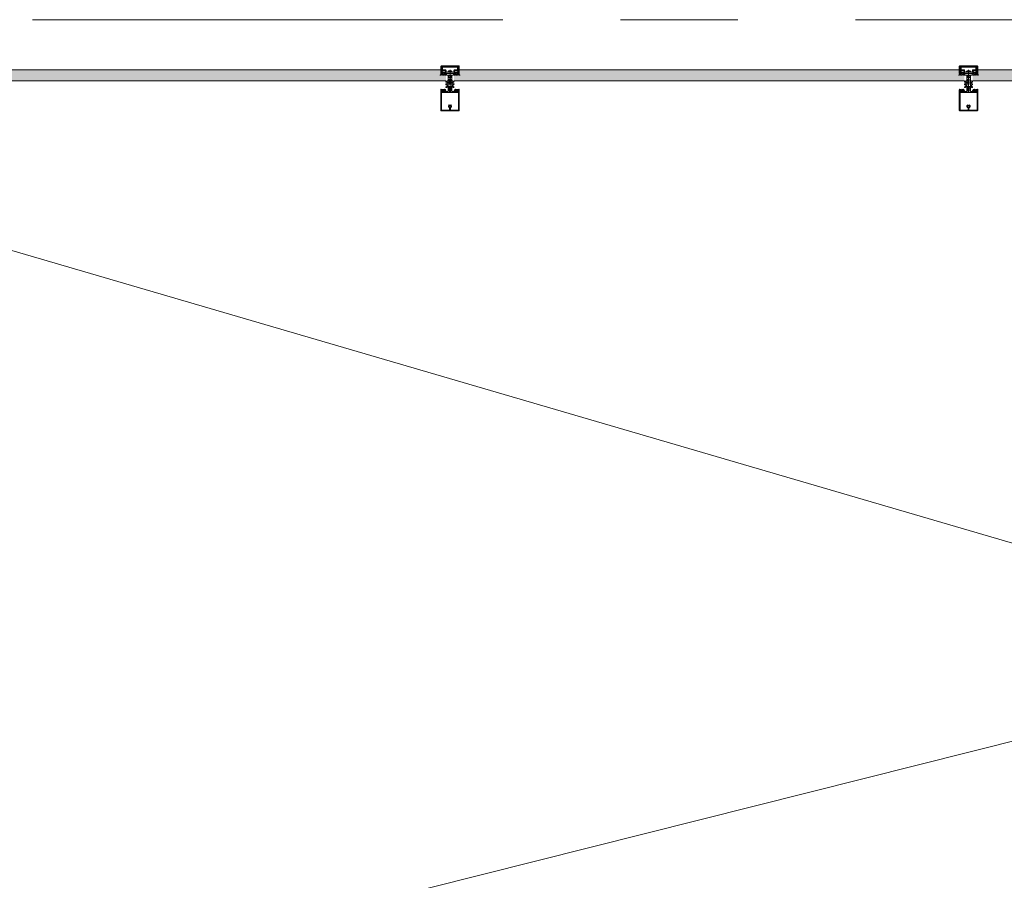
# Model space of a CAD drawing. Header units: centimetres. Extents: x -1737 to 22393, y -8842 to 3838.
# Tile 164 of 174: x 771 to 1037, y 3301 to 3533. Entities that reach past the tile are written whole.
import ezdxf

# ---------------------------------------------------------------- set-up
doc = ezdxf.new("R2010")
doc.units = ezdxf.units.CM
doc.linetypes.add('Oś', pattern=[222.25, 127, -31.75, 31.75, -31.75])
for name, color, linetype, lineweight in [('A-DETL-GENF', 92, 'Continuous', 9), ('A-DETL-THIN', 151, 'Continuous', 9), ('A-GLAZ-CURT', 52, 'Continuous', 13), ('A-GLAZ-CWMG', 51, 'Continuous', 13), ('S-GRID', 1, 'Continuous', 13)]:
    doc.layers.add(name, color=color, linetype=linetype, lineweight=lineweight)

# ---------------------------------------------------------------- blocks, each defined once
blk = doc.blocks.new('System Panel - Glazed-2597838-3_piętro I __3_90 m_ - stan projektowany')
at = {"layer": 'A-GLAZ-CURT', "lineweight": 9}
blk.add_hatch(color=253, dxfattribs=at).paths.add_polyline_path([(68.9, -1.5), (68.9, 0), (67.5, 0), (67.5, 1.5), (-67.5, 1.5), (-67.5, 0), (-68.9, 0), (-68.9, -1.5), (67.5, -1.5)], flags=0)
for p, q in [((67.5, 1.5), (-67.5, 1.5)), ((-68.9, -1.5), (68.9, -1.5))]:
    blk.add_line(p, q, dxfattribs=at)
blk = doc.blocks.new('Rectangular Mullion - SI_CovCap-20mm_Tran-55mm-2281819-3_piętro I __3_90 m_ - stan projektowany')
at = {"layer": 'A-DETL-GENF'}
for p, q in [((-2.5, 9.45), (-2.5, 7.8)), ((-2.5, 9.39), (-2.5, 4.79)), ((2.37, 9.6), (-2.35, 9.6)), ((-2.29, 9.39), (-2.29, 4.79)), ((-0.12, 8.61), (-0.12, 8.55)), ((-0.12, 8.25), (-0.12, 8.13)), ((-0.1, 8.88), (-0.1, 9.34)), ((0.1, 9.34), (0.1, 8.88)), ((0.12, 8.55), (0.12, 8.61)), ((0.12, 8.13), (0.12, 8.25)), ((2.29, 9.39), (2.29, 4.79)), ((2.5, 7.8), (2.5, 9.45)), ((2.5, 9.39), (2.5, 4.79)), ((-2.35, 3.92), (-2.48, 3.92)), ((-2.37, 3.8), (-2.47, 3.8)), ((-2.09, 4.03), (-2.31, 3.93)), ((-2.26, 4.33), (-2.14, 4.43)), ((-2.22, 4.26), (-2.26, 4.28)), ((-1.9, 3.92), (-2.05, 3.86)), ((-2.04, 4.28), (-1.72, 4.28)), ((-2.02, 4.42), (-2.01, 4.41)), ((-1.98, 4.39), (-1.78, 4.39)), ((-1.72, 4.08), (-1.94, 4.08)), ((-1.8, 3.81), (-1.84, 3.9)), ((-1.74, 4.41), (-1.74, 4.42)), ((-1.7, 3.9), (-1.74, 3.81)), ((-1.67, 4.24), (-1.67, 4.13)), ((-1.62, 4.43), (-1.5, 4.33)), ((-1.58, 3.81), (-1.62, 3.9)), ((-1.5, 4.28), (-1.54, 4.26)), ((-1.48, 3.9), (-1.52, 3.82)), ((-1.35, 3.81), (-1.4, 3.9)), ((-0.78, 2.94), (-1.04, 3.09)), ((-0.91, 3.3), (-0.53, 3.08)), ((-0.75, 2.57), (-0.75, 2.89)), ((-0.5, 4.28), (-0.5, 3.15)), ((-0.5, 3.04), (-0.5, 1.52)), ((-0.45, 3.1), (-0.35, 3.1)), ((-0.21, 3.93), (-0.19, 3.94)), ((-0.19, 3.89), (-0.21, 3.91)), ((-0.18, 3.96), (-0.18, 4.1)), ((-0.08, 4.27), (-0.05, 4.28)), ((0, -1.48), (0, 4.68)), ((0.07, 4.27), (0.05, 4.28)), ((0.17, 3.96), (0.17, 4.1)), ((0.21, 3.93), (0.18, 3.94)), ((0.18, 3.89), (0.21, 3.91)), ((0.37, 3.1), (0.45, 3.1)), ((0.5, 3.15), (0.5, 4.28)), ((0.5, 3.04), (0.5, 1.52)), ((0.91, 3.3), (0.52, 3.08)), ((0.75, 2.57), (0.75, 2.89)), ((0.77, 2.94), (1.04, 3.09)), ((1.35, 3.81), (1.4, 3.9)), ((1.48, 3.9), (1.52, 3.82)), ((1.62, 4.43), (1.5, 4.33)), ((1.5, 4.28), (1.54, 4.26)), ((1.58, 3.81), (1.62, 3.9)), ((1.67, 4.24), (1.67, 4.13)), ((1.7, 3.9), (1.74, 3.81)), ((2.04, 4.28), (1.72, 4.28)), ((1.72, 4.08), (1.94, 4.08)), ((1.74, 4.41), (1.74, 4.42)), ((1.98, 4.39), (1.78, 4.39)), ((1.8, 3.81), (1.84, 3.9)), ((1.9, 3.92), (2.05, 3.86)), ((2.02, 4.42), (2.01, 4.41)), ((2.09, 4.03), (2.31, 3.93)), ((2.26, 4.33), (2.14, 4.43)), ((2.22, 4.26), (2.26, 4.28)), ((2.35, 3.92), (2.48, 3.92)), ((2.37, 3.8), (2.47, 3.8)), ((-0.78, 2.21), (-1.04, 2.36)), ((-0.76, 1.47), (-1.04, 1.63)), ((-0.91, 2.57), (-0.83, 2.52)), ((-0.91, 1.85), (-0.83, 1.8)), ((-0.75, 1.84), (-0.75, 2.16)), ((-0.55, 1.47), (-0.74, 1.47)), ((-0.3, 0.5), (-0.3, 0.28)), ((0.3, 0.5), (0.3, 0.28)), ((0.55, 1.47), (0.74, 1.47)), ((0.75, 1.84), (0.75, 2.16)), ((0.76, 1.47), (1.04, 1.63)), ((0.77, 2.21), (1.04, 2.36)), ((0.91, 2.57), (0.82, 2.52)), ((0.91, 1.85), (0.82, 1.8)), ((-2.6, 0), (-2.69, 0)), ((2.35, -2.5), (-2.35, -2.5)), ((-2.34, -1.03), (-2.15, -1.46)), ((-2.32, -1.59), (-2.04, -1.59)), ((-2.18, -0.02), (-2.26, -0.17)), ((2.13, -2.19), (-2.14, -2.19)), ((-2.06, -1.25), (-2.13, -1.09)), ((-2.13, -2.34), (2.12, -2.34)), ((-2.07, -0.1), (-2.12, -0.02)), ((-2.1, -1.49), (-1.14, -1.49)), ((-1.88, -0.42), (-2.01, -0.42)), ((-2.01, -0.48), (-1.95, -0.48)), ((-1.96, -0.02), (-2, -0.1)), ((-1.98, -0.31), (-1.95, -0.36)), ((-1.98, -0.75), (-1.9, -0.85)), ((-1.34, -1.31), (-1.96, -1.31)), ((-1.85, -0.1), (-1.9, -0.02)), ((-1.84, -0.69), (-1.84, -0.57)), ((-1.83, -0.38), (-1.83, -0.36)), ((-1.74, -0.02), (-1.79, -0.1)), ((-1.79, -0.34), (-1.77, -0.35)), ((-1.79, -0.52), (-1.76, -0.52)), ((-1.67, -0.74), (-1.79, -0.74)), ((-1.74, -0.54), (-1.64, -0.7)), ((-1.72, -0.33), (-1.72, -0.32)), ((-1.72, -0.8), (-1.48, -0.8)), ((-1.63, -0.1), (-1.68, -0.02)), ((-1.67, -0.31), (-1.65, -0.32)), ((-1.6, -0.32), (-1.6, -0.3)), ((-1.52, -0.02), (-1.57, -0.1)), ((-1.56, -0.7), (-1.46, -0.54)), ((-1.55, -0.31), (-1.54, -0.32)), ((-1.41, -0.74), (-1.53, -0.74)), ((-1.49, -0.33), (-1.48, -0.32)), ((-1.41, -0.1), (-1.46, -0.02)), ((-1.44, -0.52), (-1.41, -0.52)), ((-1.43, -0.34), (-1.42, -0.36)), ((-1.38, -0.37), (-1.37, -0.37)), ((-1.36, -0.57), (-1.36, -0.69)), ((-1.3, -0.02), (-1.35, -0.1)), ((-1.3, -0.85), (-1.22, -0.75)), ((-1.25, -0.48), (-1.18, -0.48)), ((-1.2, -0.1), (-1.24, -0.02)), ((-1.07, -0.02), (-1.12, -0.1)), ((-1.09, -1.45), (-0.98, -0.84)), ((-0.95, -0.82), (-0.03, -0.82)), ((0.41, -1.04), (-0.41, -1.04)), ((-0.22, -1.18), (0.23, -1.18)), ((0.02, -0.82), (0.95, -0.82)), ((0.98, -0.84), (1.09, -1.45)), ((1.07, -0.02), (1.12, -0.1)), ((1.14, -1.49), (2.1, -1.49)), ((1.25, -0.48), (1.18, -0.48)), ((1.2, -0.1), (1.24, -0.02)), ((1.3, -0.85), (1.22, -0.75)), ((1.3, -0.02), (1.35, -0.1)), ((1.96, -1.31), (1.34, -1.31)), ((1.36, -0.57), (1.36, -0.69)), ((1.38, -0.37), (1.37, -0.37)), ((1.41, -0.1), (1.46, -0.02)), ((1.44, -0.52), (1.41, -0.52)), ((1.41, -0.74), (1.53, -0.74)), ((1.43, -0.34), (1.42, -0.36)), ((1.56, -0.7), (1.46, -0.54)), ((1.49, -0.33), (1.48, -0.32)), ((1.72, -0.8), (1.48, -0.8)), ((1.52, -0.02), (1.57, -0.1)), ((1.55, -0.31), (1.54, -0.32)), ((1.6, -0.32), (1.6, -0.3)), ((1.63, -0.1), (1.68, -0.02)), ((1.74, -0.54), (1.64, -0.7)), ((1.67, -0.31), (1.65, -0.32)), ((1.67, -0.74), (1.79, -0.74)), ((1.72, -0.33), (1.72, -0.32)), ((1.74, -0.02), (1.79, -0.1)), ((1.79, -0.52), (1.76, -0.52)), ((1.79, -0.34), (1.77, -0.35)), ((1.83, -0.38), (1.83, -0.36)), ((1.84, -0.69), (1.84, -0.57)), ((1.85, -0.1), (1.9, -0.02)), ((1.88, -0.42), (2.01, -0.42)), ((1.98, -0.75), (1.9, -0.85)), ((1.98, -0.31), (1.95, -0.36)), ((2.01, -0.48), (1.95, -0.48)), ((1.96, -0.02), (2, -0.1)), ((2.04, -1.59), (2.32, -1.59)), ((2.13, -1.09), (2.06, -1.25)), ((2.07, -0.1), (2.12, -0.02)), ((2.15, -1.46), (2.34, -1.03)), ((2.18, -0.02), (2.26, -0.17)), ((2.6, 0), (2.69, 0))]:
    blk.add_line(p, q, dxfattribs=at)
at = {"layer": 'A-DETL-GENF', "flags": 128}
for points in [[(-0.15, 9.39), (-2.29, 9.39), (-2.29, 7.8)], [(2.29, 7.8), (2.29, 9.39), (0.15, 9.39)], [(-2.5, 4.9), (-2.5, 4.1), (-2.31, 4.1), (-2.23, 4.18), (-2.23, 4.24), (-2.35, 4.24), (-2.35, 4.47), (-1.91, 4.47)], [(-2.5, 3.94), (-2.5, 4.08), (-2.3, 4.08), (-2.25, 4.07)], [(-2.29, 4.9), (-2.29, 4.7), (2.29, 4.7), (2.29, 4.9)], [(-1.86, 4.47), (-1.41, 4.47), (-1.41, 4.24), (-1.53, 4.24), (-1.53, 4.18), (-1.45, 4.1), (-1.09, 4.1), (-1.09, 4.22), (-1.21, 4.22), (-1.21, 4.43), (-0.65, 4.43)], [(-1.51, 4.07), (-1.46, 4.08), (-1.26, 4.08), (-1.26, 3.89), (-1.3, 3.81)], [(-0.2, 0.11), (-0.2, 0), (-0.5, 0), (-0.5, 3.07), (-0.18, 3.07), (-0.18, 3.88)], [(-0.26, 0.58), (0, 0.8), (0, 1.1), (-0.2, 1.1), (-0.2, 1.3), (-0.1, 1.3), (-0.1, 1.46), (-0.2, 1.46), (-0.2, 1.66), (0, 1.66), (0, 1.83), (-0.2, 1.83), (-0.2, 2.03), (-0.1, 2.03), (-0.1, 2.2), (-0.2, 2.2), (-0.2, 2.4), (0, 2.4), (0, 4.3), (0, 2.4), (0.2, 2.4), (0.2, 2.2), (0.1, 2.2), (0.1, 2.03), (0.2, 2.03), (0.2, 1.83), (0, 1.83), (0, 1.66), (0.2, 1.66), (0.2, 1.46), (0.1, 1.46), (0.1, 1.3), (0.2, 1.3), (0.2, 1.1), (0, 1.1), (0, 0.8), (0.26, 0.58)], [(-0.25, 3.2), (-0.25, 3.29), (-0.2, 3.32), (-0.2, 3.44), (-0.25, 3.47), (-0.2, 3.5), (-0.2, 3.62), (-0.25, 3.65), (-0.2, 3.68), (-0.2, 3.8), (-0.25, 3.83), (-0.2, 3.86), (-0.2, 3.98), (-0.25, 4.01), (-0.2, 4.04), (-0.2, 4.16), (-0.25, 4.19), (-0.2, 4.22), (-0.2, 4.25), (-0.09, 4.45)], [(0.09, 4.45), (0.2, 4.25), (0.2, 4.13), (0.25, 4.1), (0.2, 4.07), (0.2, 3.95), (0.25, 3.92), (0.2, 3.89), (0.2, 3.77), (0.25, 3.74), (0.2, 3.71), (0.2, 3.59), (0.25, 3.56), (0.2, 3.53), (0.2, 3.41), (0.25, 3.38), (0.2, 3.35), (0.2, 3.23), (0.25, 3.2)], [(0.2, 0.11), (0.2, 0), (0.5, 0), (0.5, 3.07), (0.17, 3.07), (0.17, 3.88)], [(0.65, 4.43), (1.21, 4.43), (1.21, 4.22), (1.09, 4.22), (1.09, 4.1), (1.45, 4.1), (1.53, 4.18), (1.53, 4.24), (1.41, 4.24), (1.41, 4.47), (1.85, 4.47)], [(1.51, 4.07), (1.46, 4.08), (1.26, 4.08), (1.26, 3.89), (1.3, 3.81)], [(1.9, 4.47), (2.35, 4.47), (2.35, 4.24), (2.23, 4.24), (2.23, 4.18), (2.31, 4.1), (2.5, 4.1), (2.5, 4.9)], [(2.5, 3.94), (2.5, 4.08), (2.3, 4.08), (2.25, 4.07)], [(-2.5, -2.35), (-2.5, -0.5), (-2.39, -0.5), (-2.27, -0.86)], [(-2.48, -0.21), (-2.48, -0.48), (-2.07, -0.48)], [(-2.34, -1), (-2.34, -1.11), (-2.37, -1.22), (-2.37, -1.54)], [(-1.99, -1.64), (-1.99, -1.99), (-2.12, -1.99), (-2.12, -1.72), (-2.37, -1.72), (-2.37, -2.35), (2.37, -2.35), (2.37, -1.72), (2.12, -1.72), (2.12, -1.99), (1.99, -1.99), (1.99, -1.64)], [(-2.06, -0.93), (-2.14, -0.64), (-1.95, -0.64), (-1.95, -0.58), (-2.03, -0.5), (-2.35, -0.5), (-2.25, -0.87)], [(-2.18, -2.14), (-2.18, -1.78), (-2.32, -1.78), (-2.32, -2.14)], [(-1.92, -0.67), (-1.92, -0.68), (-1.97, -0.71)], [(-1.2, -0.42), (-1.32, -0.42), (-1.32, -0.39), (-1.19, -0.41)], [(-1.23, -0.71), (-1.28, -0.68), (-1.28, -0.67)], [(1.24, -1.23), (1.14, -0.64), (1.25, -0.64), (1.25, -0.58), (1.17, -0.5), (-1.17, -0.5), (-1.25, -0.58), (-1.25, -0.64), (-1.14, -0.64), (-1.24, -1.23)], [(-1.12, -0.48), (-0.98, -0.48), (-0.98, -0.09), (-1.02, -0.02)], [(0.52, -0.97), (0.54, -0.82), (-0.54, -0.82), (-0.52, -0.97)], [(1.12, -0.48), (0.98, -0.48), (0.98, -0.09), (1.02, -0.02)], [(1.2, -0.42), (1.32, -0.42), (1.32, -0.39), (1.19, -0.41)], [(1.23, -0.71), (1.28, -0.68), (1.28, -0.67)], [(1.92, -0.67), (1.92, -0.68), (1.97, -0.71)], [(2.25, -0.87), (2.35, -0.5), (2.03, -0.5), (1.95, -0.58), (1.95, -0.64), (2.14, -0.64), (2.06, -0.93)], [(2.48, -0.21), (2.48, -0.48), (2.07, -0.48)], [(2.33, -2.14), (2.33, -1.78), (2.19, -1.78), (2.19, -2.14)], [(2.27, -0.86), (2.39, -0.5), (2.5, -0.5), (2.5, -2.35)], [(2.37, -1.54), (2.37, -1.22), (2.34, -1.11), (2.34, -1)]]:
    blk.add_lwpolyline(points, dxfattribs=at)
for points in [[(0.97, 0), (-0.97, 0), (-0.97, -0.04), (0.97, -0.04)], [(0.97, -0.04), (-0.97, -0.04), (-0.97, -0.49), (0.97, -0.49)]]:
    blk.add_lwpolyline(points, close=True, dxfattribs=at)
at = {"layer": 'A-DETL-GENF'}
for centre, radius, start, end in [((-2.35, 9.45), 0.15, 90.0003, 179.9997), ((0, 8.4), 0.45, 107.4982, 231.0552), ((-0.22, 8.13), 0.1, 231.0552, 0), ((0, 8.4), 0.21, 143.7768, 216.2232), ((-0.15, 8.55), 0.03, 229.6807, 0), ((-0.15, 8.25), 0.03, 0, 130.3193), ((-0.15, 9.34), 0.05, 0.0077, 89.9923), ((-0.15, 8.88), 0.05, 287.4982, 0), ((0, 8.4), 0.24, 60, 120), ((0.15, 9.34), 0.05, 89.9791, 180.0209), ((0.15, 8.88), 0.05, 180, 252.583), ((0.15, 8.55), 0.03, 180, 310.3193), ((0.15, 8.25), 0.03, 49.6807, 180), ((0.22, 8.13), 0.1, 180, 308.9448), ((0, 8.4), 0.45, 308.9448, 72.583), ((0, 8.4), 0.21, 323.7768, 36.2232), ((2.35, 9.45), 0.15, 0.1055, 83.878), ((-2.48, 3.94), 0.02, 180.0007, 269.9993), ((-2.43, 3.83), 0.059, 88.5974, 194.6036), ((-2.47, 3.82), 0.02, 194.6036, 270), ((-2.43, 4.82), 0.933, 269.587, 293.0035), ((-2.4, 4.8), 0.997, 271.4989, 290.69), ((-2.35, 4.02), 0.1, 270.0001, 294), ((-2.24, 4.3), 0.03, 128.5798, 239.9915), ((-2.24, 4.1), 0.03, 255.4027, 14.3746), ((-2.23, 4.24), 0.02, 346.6587, 60.0171), ((-1.94, 4.17), 0.277, 166.6587, 194.3746), ((-2.08, 4.37), 0.08, 38.8475, 129.685), ((-2.04, 4.23), 0.0496, 92.7559, 159.6878), ((-1.94, 4.23), 0.148, 172.4164, 270.2404), ((-2.07, 3.99), 0.0337, 293.0035, 114), ((-1.98, 4.44), 0.05, 218.8475, 270), ((-1.88, 4.46), 0.0255, 12.35, 167.65), ((-1.89, 3.87), 0.05, 30.069, 110.536), ((-1.77, 3.83), 0.03, 210.0871, 329.9129), ((-1.78, 4.44), 0.05, 270, 321.1528), ((-1.67, 4.37), 0.08, 50.315, 141.1528), ((-1.72, 4.23), 0.0499, 9.2263, 86.9893), ((-1.72, 4.13), 0.0502, 273.3323, 359.7322), ((-1.66, 3.88), 0.0402, 27.7922, 152.3701), ((-1.55, 3.83), 0.0299, 210.122, 335.064), ((-1.53, 4.24), 0.02, 119.9847, 193.341), ((-1.82, 4.17), 0.277, 345.6254, 13.341), ((-1.52, 4.1), 0.03, 165.6254, 284.5942), ((-1.52, 4.3), 0.03, 300.0085, 51.4202), ((-1.44, 3.88), 0.0414, 28.176, 151.824), ((-1.33, 3.83), 0.0301, 210.1258, 329.8742), ((-0.98, 3.2), 0.125, 60, 240), ((-0.8, 2.89), 0.05, 360, 60), ((-0.65, 4.28), 0.15, 359.9706, 90.0294), ((-0.55, 3.04), 0.05, 360, 60), ((-0.45, 3.15), 0.05, 179.9899, 270.0101), ((-0.35, 3.2), 0.0999, 269.9704, 0.0296), ((-0.21, 3.92), 0.01, 120.0303, 239.9802), ((-0.2, 3.96), 0.02, 300.0303, 360), ((-0.2, 3.88), 0.02, 360, 59.9802), ((0.02, 4.1), 0.2, 120, 180), ((0, 4.4), 0.1, 28.7984, 151.2016), ((0, 4.2), 0.1, 90, 120), ((0, 4.2), 0.1, 60, 90), ((-0.03, 4.1), 0.2, 360, 60), ((0.19, 3.96), 0.02, 180, 239.9697), ((0.19, 3.88), 0.02, 120.0198, 180), ((0.2, 3.92), 0.01, 300.0198, 59.9697), ((0.37, 3.23), 0.126, 191.5693, 265.5931), ((0.45, 3.15), 0.05, 270.9313, 359.9852), ((0.65, 4.28), 0.15, 89.9706, 180.0294), ((0.55, 3.04), 0.05, 120, 180), ((0.8, 2.89), 0.05, 120, 180), ((0.97, 3.2), 0.125, 300, 120), ((1.33, 3.83), 0.0301, 210.1258, 329.8742), ((1.44, 3.88), 0.0414, 28.176, 151.824), ((1.52, 4.3), 0.03, 128.5798, 239.9915), ((1.52, 4.1), 0.03, 255.4058, 14.3746), ((1.55, 3.83), 0.0299, 204.936, 329.878), ((1.53, 4.24), 0.02, 346.659, 60.0153), ((1.82, 4.17), 0.277, 166.659, 194.3746), ((1.67, 4.37), 0.08, 38.8472, 129.685), ((1.66, 3.88), 0.0402, 27.6299, 152.2078), ((1.72, 4.23), 0.0499, 93.0107, 170.7737), ((1.72, 4.13), 0.0502, 180.2678, 266.6677), ((1.78, 4.44), 0.05, 218.8472, 270), ((1.77, 3.83), 0.03, 210.0871, 329.9129), ((1.89, 3.87), 0.05, 69.464, 149.931), ((1.88, 4.46), 0.0255, 12.35, 167.65), ((1.94, 4.23), 0.148, 269.7596, 7.5836), ((1.98, 4.44), 0.05, 270, 321.1525), ((2.08, 4.37), 0.08, 50.315, 141.1525), ((2.04, 4.23), 0.0496, 20.3122, 87.2441), ((2.07, 3.99), 0.0337, 66, 246.9965), ((2.4, 4.8), 0.997, 249.31, 268.5011), ((2.43, 4.82), 0.933, 246.9965, 270.413), ((2.23, 4.24), 0.02, 119.9829, 193.3413), ((1.94, 4.17), 0.277, 345.6254, 13.3413), ((2.24, 4.1), 0.03, 165.6254, 284.5973), ((2.24, 4.3), 0.03, 300.0085, 51.4202), ((2.35, 4.02), 0.1, 246, 269.9999), ((2.43, 3.83), 0.059, 345.3964, 91.4026), ((2.47, 3.82), 0.02, 270, 345.3964), ((2.48, 3.94), 0.02, 270.0007, 359.9993), ((-0.98, 2.47), 0.125, 60, 240), ((-0.98, 1.74), 0.125, 60, 240), ((-0.8, 2.57), 0.05, 240, 360), ((-0.8, 1.84), 0.05, 240, 360), ((-0.8, 2.16), 0.05, 360, 60), ((-0.74, 1.52), 0.05, 240, 270), ((-0.55, 1.52), 0.05, 270, 360), ((-0.2, 0.5), 0.1, 130, 180), ((-0.2, 0.28), 0.1, 180, 240), ((-0.3, 0.11), 0.1, 360, 60), ((0.3, 0.11), 0.1, 120, 180), ((0.2, 0.28), 0.1, 300, 360), ((0.2, 0.5), 0.1, 0, 50), ((0.55, 1.52), 0.05, 180, 270), ((0.74, 1.52), 0.05, 270, 300), ((0.8, 2.57), 0.05, 180, 300), ((0.8, 2.16), 0.05, 120, 180), ((0.8, 1.84), 0.05, 180, 300), ((0.97, 2.47), 0.125, 300, 120), ((0.97, 1.74), 0.125, 300, 120), ((-2.69, -0.03), 0.03, 89.9022, 261.6433), ((-2.73, -0.34), 0.286, 27.5921, 81.6433), ((-2.6, -0.2), 0.2, 80.4545, 89.9022), ((-2.61, -0.29), 0.291, 25.3637, 80.4545), ((-2.35, -2.35), 0.15, 179.9938, 270.0062), ((-2.32, -1.54), 0.0512, 180.5709, 268.6482), ((-2.31, -0.14), 0.05, 205.3637, 330.1649), ((-2.29, -1.01), 0.06, 98.4417, 205), ((-2.27, -1), 0.07, 120.0064, 180), ((-2.13, -2.14), 0.2, 179.9718, 270.0352), ((-2.34, -0.88), 0.07, 300.0064, 18), ((-2.31, -0.89), 0.06, 278.4417, 15), ((-2.15, -0.03), 0.03, 30.7154, 150.1649), ((-2.14, -2.14), 0.0499, 179.8796, 270.0225), ((-2.1, -1.44), 0.05, 205, 270), ((-2.08, -1.06), 0.06, 108.8192, 205), ((-2.12, -0.95), 0.06, 288.8192, 15), ((-2.04, -0.08), 0.0417, 215.132, 324.868), ((-2.01, -0.35), 0.065, 90, 270), ((-2.04, -0.48), 0.03, 0, 180), ((-1.96, -1.21), 0.1, 205, 270), ((-2.04, -1.64), 0.05, 0, 90.0001), ((-2.01, -0.33), 0.04, 29.9937, 90), ((-1.95, -0.73), 0.03, 120.0049, 219.9897), ((-1.93, -0.03), 0.03, 30.5887, 149.5346), ((-1.86, -0.31), 0.1, 210.0023, 269.1728), ((-1.95, -0.51), 0.03, 0.0185, 89.0948), ((-1.62, -0.59), 0.314, 165.4979, 194.5021), ((-1.84, -0.8), 0.08, 219.9967, 337.3844), ((-1.88, -0.37), 0.05, 270, 305.0779), ((-1.86, -0.37), 0.0339, 269.1783, 356.9975), ((-1.82, -0.08), 0.0415, 215.012, 324.988), ((-1.6, -0.77), 0.44, 54.1588, 125.0779), ((-1.79, -0.57), 0.05, 89.9897, 180.0103), ((-1.79, -0.69), 0.05, 179.9899, 270.0101), ((-1.8, -0.36), 0.0272, 60.011, 176.9853), ((-1.75, -0.32), 0.0316, 240.007, 341.9967), ((-1.76, -0.55), 0.03, 29.9936, 90.0121), ((-1.72, -0.85), 0.05, 90.0003, 157.3776), ((-1.71, -0.03), 0.03, 30.1448, 149.5346), ((-1.69, -0.33), 0.03, 45.0005, 162.0009), ((-1.67, -0.71), 0.03, 269.9936, 30.0024), ((-1.63, -0.3), 0.0316, 224.991, 327.0104), ((-1.6, -0.08), 0.043, 217.8436, 323.8234), ((-1.57, -0.32), 0.03, 30.0003, 146.9985), ((-1.53, -0.71), 0.03, 150.0027, 270.0013), ((-1.51, -0.31), 0.0316, 210.0026, 311.9974), ((-1.49, -0.03), 0.03, 30.3449, 149.5346), ((-1.46, -0.34), 0.03, 14.9955, 132.0028), ((-1.48, -0.85), 0.05, 22.6209, 90.0012), ((-1.44, -0.55), 0.03, 89.9893, 150.005), ((-1.36, -0.8), 0.08, 202.6228, 319.9969), ((-1.39, -0.35), 0.03, 195.0015, 296.9968), ((-1.38, -0.08), 0.0419, 215.4665, 324.6999), ((-1.41, -0.57), 0.05, 0.009, 89.991), ((-1.41, -0.69), 0.05, 270.0092, 359.9908), ((-1.35, -0.39), 0.03, 0.0112, 116.991), ((-1.32, -0.39), 0.03, 234.1588, 270), ((-1.34, -1.21), 0.1, 270, 350), ((-1.27, -0.03), 0.03, 30.3446, 149.7685), ((-1.25, -0.51), 0.03, 90, 193.1975), ((-1.58, -0.59), 0.314, 345.517, 13.1975), ((-1.24, -0.73), 0.03, 319.9887, 60.0017), ((-1.16, -0.08), 0.0416, 206.9541, 331.568), ((-1.2, -0.45), 0.033, 305.0901, 90), ((-1.19, -0.46), 0.05, 7.1737, 90.0088), ((-1.12, -0.45), 0.03, 187.1885, 269.997), ((-1.14, -1.44), 0.05, 270, 350), ((-1.05, -0.03), 0.03, 29.7965, 150.132), ((-0.95, -0.85), 0.03, 90, 170), ((-0.31, -0.92), 0.22, 193.9707, 242.728), ((0, -0.29), 0.921, 243.7078, 255.8284), ((0, -0.82), 0.0256, 12.6804, 167.3196), ((0, -0.29), 0.92, 284.1683, 296.293), ((0.31, -0.92), 0.22, 297.2746, 346.0268), ((0.95, -0.85), 0.03, 10, 90), ((1.05, -0.03), 0.03, 29.868, 150.2035), ((1.14, -1.44), 0.05, 190, 270), ((1.16, -0.08), 0.0416, 208.432, 333.0459), ((1.12, -0.45), 0.03, 270.003, 352.8115), ((1.19, -0.46), 0.05, 89.9912, 172.8263), ((1.2, -0.45), 0.033, 90, 234.9099), ((1.24, -0.73), 0.03, 119.9983, 220.0113), ((1.27, -0.03), 0.03, 30.2315, 149.6554), ((1.34, -1.21), 0.1, 190, 270), ((1.25, -0.51), 0.03, 346.8025, 90), ((1.58, -0.59), 0.314, 166.8025, 194.483), ((1.36, -0.8), 0.08, 220.0031, 337.3772), ((1.35, -0.39), 0.03, 63.009, 179.9888), ((1.32, -0.39), 0.03, 270, 305.8412), ((1.6, -0.77), 0.44, 54.9221, 125.8412), ((1.38, -0.08), 0.0419, 215.3001, 324.5335), ((1.41, -0.57), 0.05, 90.009, 179.991), ((1.41, -0.69), 0.05, 180.0092, 269.9908), ((1.39, -0.35), 0.03, 243.0032, 344.9985), ((1.46, -0.34), 0.03, 47.9972, 165.0045), ((1.44, -0.55), 0.03, 29.995, 90.0107), ((1.48, -0.85), 0.05, 89.9988, 157.3791), ((1.49, -0.03), 0.03, 30.4654, 149.6551), ((1.51, -0.31), 0.0316, 228.0026, 329.9974), ((1.53, -0.71), 0.03, 269.9987, 29.9973), ((1.57, -0.32), 0.03, 33.0015, 149.9997), ((1.6, -0.08), 0.043, 216.1766, 322.1564), ((1.63, -0.3), 0.0316, 212.9896, 315.009), ((1.67, -0.71), 0.03, 149.9976, 270.0064), ((1.69, -0.33), 0.03, 17.9991, 134.9995), ((1.71, -0.03), 0.03, 30.4654, 149.8552), ((1.75, -0.32), 0.0316, 198.0033, 299.993), ((1.72, -0.85), 0.05, 22.6224, 89.9997), ((1.76, -0.55), 0.03, 89.9879, 150.0064), ((1.84, -0.8), 0.08, 202.6156, 320.0033), ((1.82, -0.08), 0.0415, 215.012, 324.988), ((1.8, -0.36), 0.0272, 3.0147, 119.989), ((1.79, -0.57), 0.05, 359.9897, 90.0103), ((1.79, -0.69), 0.05, 269.9899, 0.0101), ((1.86, -0.37), 0.0339, 183.0025, 270.8217), ((1.88, -0.37), 0.05, 234.9221, 270), ((1.86, -0.31), 0.1, 270.8272, 329.9977), ((1.93, -0.03), 0.03, 30.4654, 149.4113), ((1.95, -0.51), 0.03, 90.9052, 179.9815), ((1.62, -0.59), 0.314, 345.4979, 14.5021), ((1.96, -1.21), 0.1, 270, 335), ((1.95, -0.73), 0.03, 320.0103, 59.9951), ((2.01, -0.33), 0.04, 90, 150.0063), ((2.04, -1.64), 0.05, 89.9981, 180.0017), ((2.04, -0.08), 0.0417, 215.132, 324.868), ((2.01, -0.35), 0.065, 270, 90), ((2.04, -0.48), 0.03, 0, 180), ((2.12, -0.95), 0.06, 165, 251.1808), ((2.08, -1.06), 0.06, 335, 71.1808), ((2.1, -1.44), 0.05, 270, 335), ((2.15, -0.03), 0.03, 29.8351, 149.2846), ((2.12, -2.14), 0.2, 270.0295, 359.9723), ((2.13, -2.14), 0.0501, 270.0875, 359.9336), ((2.31, -0.89), 0.06, 165, 261.5583), ((2.31, -0.14), 0.05, 209.8351, 334.6363), ((2.34, -0.88), 0.07, 162, 239.9983), ((2.27, -1), 0.07, 0, 59.9983), ((2.29, -1.01), 0.06, 335, 81.5583), ((2.32, -1.54), 0.0498, 269.8262, 0.1735), ((2.61, -0.29), 0.291, 99.5455, 154.6363), ((2.35, -2.35), 0.15, 270.0494, 359.9506), ((2.73, -0.34), 0.286, 98.3567, 152.4079), ((2.6, -0.2), 0.2, 90.0978, 99.5455), ((2.69, -0.03), 0.03, 278.3567, 90.0978)]:
    blk.add_arc(centre, radius, start, end, dxfattribs=at)

msp = doc.modelspace()

# ---------------------------------------------------------------- linework, layer by layer
at = {"layer": 'A-DETL-THIN'}
for p, q in [((612.38, 3516.83), (1641.38, 3215.83)), ((1734.94, 3513.33), (622.03, 3233.71))]:
    msp.add_line(p, q, dxfattribs=at)
at = {"layer": 'S-GRID', "linetype": 'Oś'}
msp.add_line((-1225.62, 3533.33), (1983.25, 3533.33), dxfattribs=at)

# ---------------------------------------------------------------- block references
at = {"layer": 'A-GLAZ-CURT', "lineweight": 9}
for p in [(817.38, 3518.33), (957.38, 3518.33), (1097.38, 3518.33)]:
    msp.add_blockref('System Panel - Glazed-2597838-3_piętro I __3_90 m_ - stan projektowany', p, dxfattribs=at)
at = {"layer": 'A-GLAZ-CWMG', "lineweight": 9, "extrusion": (0, 0, -1), "rotation": 180}
for p in [(-887.38, 3518.33), (-1027.38, 3518.33)]:
    msp.add_blockref('Rectangular Mullion - SI_CovCap-20mm_Tran-55mm-2281819-3_piętro I __3_90 m_ - stan projektowany', p, dxfattribs=at)

doc.saveas('drawing.dxf')
